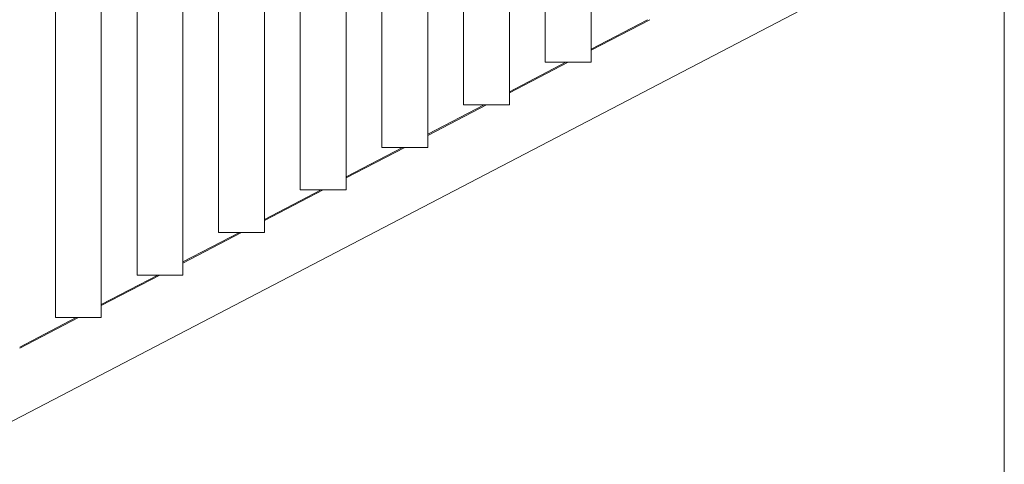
# Model space of a CAD drawing. Header units: millimetres. Extents: x -65 to 293624, y -1905 to 31061.
# Tile 229 of 256: x 118792 to 119757, y 22527 to 22962. Entities that reach past the tile are written whole.
import ezdxf

# ---------------------------------------------------------------- set-up
doc = ezdxf.new("R2010")
doc.units = ezdxf.units.MM
doc.header["$MEASUREMENT"] = 0
for name, color, linetype in [('1244 Fassaadivarustus.AR', 7, 'Continuous'), ('1245 Klaasfassaadid.AR', 7, 'Continuous'), ('1245 Sisehoovi varjestus.AR', 7, 'Continuous'), ('1253 Terrassipostid.AR', 7, 'Continuous')]:
    doc.layers.add(name, color=color, linetype=linetype)

# ---------------------------------------------------------------- blocks, each defined once
blk = doc.blocks.new('Section Element_1063_3', base_point=(20443.11, 12361.43))
at = {"layer": '1253 Terrassipostid.AR', "color": 7, "linetype": 'Continuous', "lineweight": 13}
blk.add_line((119756.87, 19659.59), (119756.87, 23745.94), dxfattribs=at)
blk = doc.blocks.new('Section Element_1121_3', base_point=(20443.11, 12361.43))
at = {"layer": '1244 Fassaadivarustus.AR', "color": 7, "linetype": 'Continuous', "lineweight": 13}
for p, q in [((119409.37, 22962.2), (119351.87, 22932.24)), ((119407.2, 22962.2), (119351.87, 22933.37)), ((119329.37, 22920.52), (119271.87, 22890.56)), ((119327.2, 22920.52), (119271.87, 22891.69)), ((119249.37, 22878.84), (119191.87, 22848.88)), ((119247.2, 22878.84), (119191.87, 22850.01)), ((119169.37, 22837.16), (119111.87, 22807.2)), ((119167.2, 22837.16), (119111.87, 22808.32)), ((119089.37, 22795.47), (119031.87, 22765.52)), ((119087.2, 22795.47), (119031.87, 22766.64)), ((119009.37, 22753.79), (118951.87, 22723.83)), ((119007.2, 22753.79), (118951.87, 22724.96)), ((118929.37, 22712.11), (118871.87, 22682.15)), ((118927.2, 22712.11), (118871.87, 22683.28)), ((118849.37, 22670.43), (118791.87, 22640.47)), ((118847.2, 22670.43), (118791.87, 22641.6))]:
    blk.add_line(p, q, dxfattribs=at)
blk = doc.blocks.new('Section Element_1645_3', base_point=(20443.11, 12361.43))
at = {"layer": '1245 Klaasfassaadid.AR', "color": 7, "linetype": 'Continuous', "lineweight": 13}
for p, q in [((118761.88, 22557.19), (119756.87, 23075.6)), ((118745.74, 22548.78), (118761.88, 22557.19))]:
    blk.add_line(p, q, dxfattribs=at)
blk = doc.blocks.new('Section Element_1801_3', base_point=(20443.11, 12361.43))
at = {"layer": '1245 Sisehoovi varjestus.AR', "color": 7, "linetype": 'Continuous', "lineweight": 13}
for p, q in [((118871.87, 22670.43), (118871.87, 23609.4)), ((118826.87, 22670.43), (118826.87, 23602.46)), ((118826.87, 22670.43), (118871.87, 22670.43))]:
    blk.add_line(p, q, dxfattribs=at)
blk = doc.blocks.new('Section Element_1802_3', base_point=(20443.11, 12361.43))
at = {"layer": '1245 Sisehoovi varjestus.AR', "color": 7, "linetype": 'Continuous', "lineweight": 13}
for p, q in [((118906.87, 22712.11), (118906.87, 23614.8)), ((118951.87, 22712.11), (118951.87, 23621.74)), ((118906.87, 22712.11), (118951.87, 22712.11))]:
    blk.add_line(p, q, dxfattribs=at)
blk = doc.blocks.new('Section Element_1803_3', base_point=(20443.11, 12361.43))
at = {"layer": '1245 Sisehoovi varjestus.AR', "color": 7, "linetype": 'Continuous', "lineweight": 13}
for p, q in [((119031.87, 22753.79), (119031.87, 23634.09)), ((118986.87, 22753.79), (118986.87, 23627.14)), ((118986.87, 22753.79), (119031.87, 22753.79))]:
    blk.add_line(p, q, dxfattribs=at)
blk = doc.blocks.new('Section Element_1804_3', base_point=(20443.11, 12361.43))
at = {"layer": '1245 Sisehoovi varjestus.AR', "color": 7, "linetype": 'Continuous', "lineweight": 13}
for p, q in [((119111.87, 22795.47), (119111.87, 23646.43)), ((119066.87, 22795.47), (119066.87, 23639.49)), ((119066.87, 22795.47), (119111.87, 22795.47))]:
    blk.add_line(p, q, dxfattribs=at)
blk = doc.blocks.new('Section Element_1805_3', base_point=(20443.11, 12361.43))
at = {"layer": '1245 Sisehoovi varjestus.AR', "color": 7, "linetype": 'Continuous', "lineweight": 13}
for p, q in [((119191.87, 22837.16), (119191.87, 23658.77)), ((119146.87, 22837.16), (119146.87, 23651.83)), ((119146.87, 22837.16), (119191.87, 22837.16))]:
    blk.add_line(p, q, dxfattribs=at)
blk = doc.blocks.new('Section Element_1806_3', base_point=(20443.11, 12361.43))
at = {"layer": '1245 Sisehoovi varjestus.AR', "color": 7, "linetype": 'Continuous', "lineweight": 13}
for p, q in [((119226.87, 22878.84), (119226.87, 23664.17)), ((119271.87, 22878.84), (119271.87, 23671.11)), ((119226.87, 22878.84), (119271.87, 22878.84))]:
    blk.add_line(p, q, dxfattribs=at)
blk = doc.blocks.new('Section Element_1807_3', base_point=(20443.11, 12361.43))
at = {"layer": '1245 Sisehoovi varjestus.AR', "color": 7, "linetype": 'Continuous', "lineweight": 13}
for p, q in [((119351.87, 22920.52), (119351.87, 23683.45)), ((119306.87, 22920.52), (119306.87, 23676.51)), ((119306.87, 22920.52), (119351.87, 22920.52))]:
    blk.add_line(p, q, dxfattribs=at)

msp = doc.modelspace()

# ---------------------------------------------------------------- block references
at = {"layer": '1244 Fassaadivarustus.AR', "lineweight": 0}
msp.add_blockref('Section Element_1121_3', (20443.11, 12361.43), dxfattribs=at)
at = {"layer": '1245 Klaasfassaadid.AR', "lineweight": 0}
msp.add_blockref('Section Element_1645_3', (20443.11, 12361.43), dxfattribs=at)
at = {"layer": '1245 Sisehoovi varjestus.AR', "lineweight": 0}
for name in ['Section Element_1807_3', 'Section Element_1806_3', 'Section Element_1805_3', 'Section Element_1804_3', 'Section Element_1803_3', 'Section Element_1802_3', 'Section Element_1801_3']:
    msp.add_blockref(name, (20443.11, 12361.43), dxfattribs=at)
at = {"layer": '1253 Terrassipostid.AR', "lineweight": 0}
msp.add_blockref('Section Element_1063_3', (20443.11, 12361.43), dxfattribs=at)

doc.saveas('drawing.dxf')
